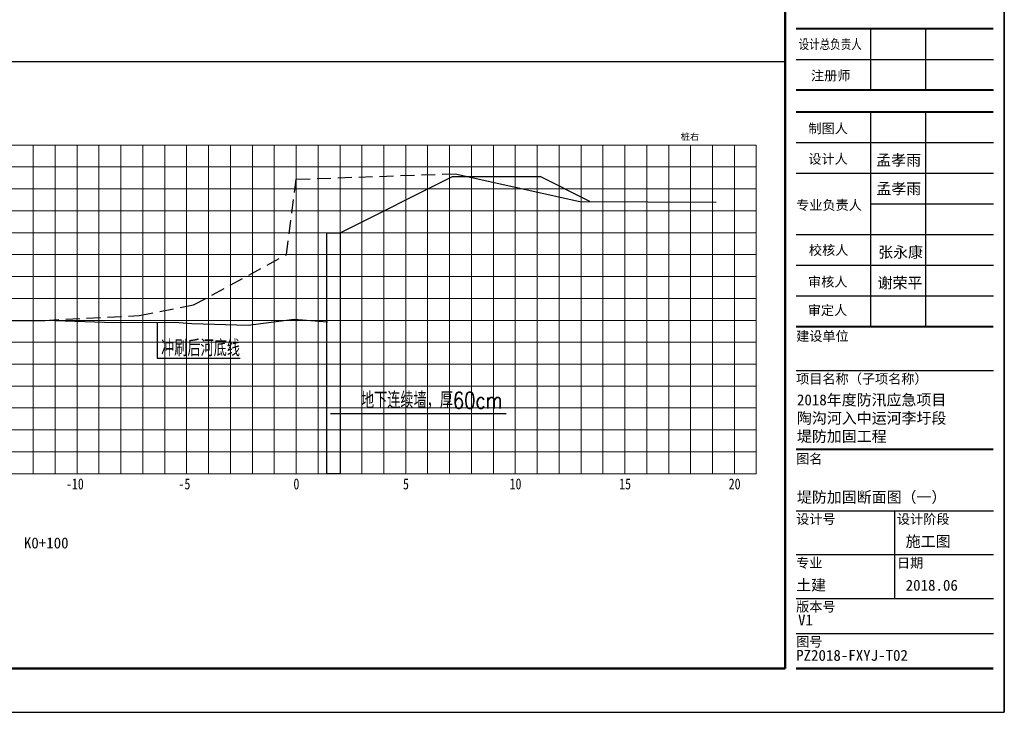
# Model space of a CAD drawing. Extents: x 475446 to 490894, y 3788879 to 3821323.
# Tile 42 of 75: x 484542 to 484767, y 3818256 to 3818414. Entities that reach past the tile are written whole.
import ezdxf
from ezdxf.enums import TextEntityAlignment as Align

# ---------------------------------------------------------------- set-up
doc = ezdxf.new("R2010")
doc.units = 0
doc.header["$LTSCALE"] = 0.5
doc.linetypes.add('DASHED', pattern=[19.05, 12.7, -6.35])
doc.layers.get('0').update_dxf_attribs({"linetype": 'CONTINUOUS'})
doc.layers.add('2', color=61, linetype='CONTINUOUS', lineweight=30)
for name, color, linetype in [('dmx', 1, 'CONTINUOUS'), ('TK-PUBLIC', 7, 'CONTINUOUS'), ('断面', 7, 'CONTINUOUS')]:
    doc.layers.add(name, color=color, linetype=linetype)
doc.styles.add('HZ', font='rs.shx', dxfattribs={"width": 0.8, "bigfont": 'hztxt.shx'})
doc.styles.add('新标识1', font='simhei_0.ttf')
doc.styles.add('新标识3', font='NSimSun.ttf')
doc.styles.add('等线体', font='simhei_0.ttf')
doc.styles.add('黑体窄', font='simhei_0.ttf', dxfattribs={"width": 0.8})

# ---------------------------------------------------------------- blocks, each defined once
blk = doc.blocks.new('02')
for p, q in [((485125.92, 3818271.21), (485125.92, 3818243.21)), ((485150.92, 3818271.21), (485150.92, 3818243.21)), ((485125.92, 3818233.21), (485125.92, 3818135.21)), ((485150.92, 3818233.21), (485150.92, 3818135.21))]:
    blk.add_line(p, q)
at = {"color": 3, "linetype": 'Continuous'}
for p, q in [((484397.41, 3818256.21), (485086.92, 3818256.21)), ((484800.26, 3818137.23), (484800.26, 3818120.85)), ((484800.26, 3818120.85), (484838.22, 3818120.85)), ((484879.43, 3818095.58), (484959.6, 3818095.58))]:
    blk.add_line(p, q, dxfattribs=at)
at = {"color": 1, "linetype": 'Continuous', "lineweight": 30}
blk.add_lwpolyline([(484877.75, 3818178.1), (484883.75, 3818178.1), (484883.75, 3818068.1), (484877.75, 3818068.1)], close=True, dxfattribs=at)
at = {"color": 3, "linetype": 'ByBlock', "lineweight": 30, "ltscale": 0.5, "flags": 128}
blk.add_lwpolyline([(484753.75, 3818138.1), (484780.78, 3818137.07), (484808.18, 3818137.29), (484816.17, 3818136.73), (484841.89, 3818135.87), (484862.78, 3818138.63), (484877.97, 3818137.42)], dxfattribs=at)
at = {"layer": '2', "color": 4, "lineweight": 30}
for p, q in [((484883.75, 3818178.1), (484935.06, 3818203.75)), ((484935.06, 3818203.75), (484975.06, 3818203.75)), ((484997.8, 3818192.38), (484975.06, 3818203.75))]:
    blk.add_line(p, q, dxfattribs=at)
at = {"layer": '2', "color": 7, "lineweight": 9}
for points in [[(484743.75, 3818218.1), (484743.75, 3818068.1)], [(484753.75, 3818218.1), (484753.75, 3818068.1)], [(484763.75, 3818218.1), (484763.75, 3818068.1)], [(484773.75, 3818218.1), (484773.75, 3818068.1)], [(484783.75, 3818218.1), (484783.75, 3818068.1)], [(484833.75, 3818218.1), (484833.75, 3818068.1)], [(484843.75, 3818218.1), (484843.75, 3818068.1)], [(484853.75, 3818218.1), (484853.75, 3818068.1)], [(484863.75, 3818218.1), (484863.75, 3818068.1)], [(484873.75, 3818218.1), (484873.75, 3818068.1)], [(484893.75, 3818218.1), (484893.75, 3818068.1)], [(484943.75, 3818218.1), (484943.75, 3818068.1)], [(484953.75, 3818218.1), (484953.75, 3818068.1)], [(484963.75, 3818218.1), (484963.75, 3818068.1)], [(484973.75, 3818218.1), (484973.75, 3818068.1)], [(484983.75, 3818218.1), (484983.75, 3818068.1)], [(484993.75, 3818218.1), (484993.75, 3818068.1)], [(485003.75, 3818218.1), (485003.75, 3818068.1)], [(485053.75, 3818218.1), (485053.75, 3818068.1)], [(485063.75, 3818218.1), (485063.75, 3818068.1)], [(485073.75, 3818218.1), (485073.75, 3818068.1)], [(484413.75, 3818208.1), (485073.75, 3818208.1)], [(484413.75, 3818198.1), (485073.75, 3818198.1)], [(484413.75, 3818188.1), (485073.75, 3818188.1)], [(484413.75, 3818178.1), (485073.75, 3818178.1)], [(484413.75, 3818158.1), (485073.75, 3818158.1)], [(484413.75, 3818128.1), (485073.75, 3818128.1)], [(484413.75, 3818118.1), (485073.75, 3818118.1)], [(484413.75, 3818098.1), (485073.75, 3818098.1)], [(484413.75, 3818068.1), (485073.75, 3818068.1)]]:
    blk.add_lwpolyline(points, dxfattribs=at)
at = {"layer": '2', "color": 3, "lineweight": 9}
for points in [[(484813.75, 3818218.1), (484813.75, 3818068.1)], [(484813.75, 3818218.1), (484813.75, 3818068.1)], [(484923.75, 3818218.1), (484923.75, 3818068.1)], [(484923.75, 3818218.1), (484923.75, 3818068.1)], [(485033.75, 3818218.1), (485033.75, 3818068.1)], [(485033.75, 3818218.1), (485033.75, 3818068.1)]]:
    blk.add_lwpolyline(points, dxfattribs=at)
at = {"layer": '2', "color": 0, "lineweight": 9}
for points in [[(484823.75, 3818218.1), (484823.75, 3818068.1)], [(484933.75, 3818218.1), (484933.75, 3818068.1)], [(485043.75, 3818218.1), (485043.75, 3818068.1)], [(484413.75, 3818148.1), (485073.75, 3818148.1)], [(484413.75, 3818138.1), (485073.75, 3818138.1)], [(484413.75, 3818088.1), (485073.75, 3818088.1)], [(484413.75, 3818078.1), (485073.75, 3818078.1)]]:
    blk.add_lwpolyline(points, dxfattribs=at)
at = {"layer": '2', "color": 6, "lineweight": 9}
blk.add_lwpolyline([(484883.75, 3818218.1), (484883.75, 3818128.1)], dxfattribs=at)
at = {"layer": '2', "color": 7, "lineweight": 9, "flags": 128}
for points in [[(484413.75, 3818168.1), (485073.75, 3818168.1)], [(484413.75, 3818108.1), (485073.75, 3818108.1)]]:
    blk.add_lwpolyline(points, dxfattribs=at)
at = {"layer": 'dmx', "linetype": 'DASHED', "lineweight": 30}
for p, q in [((484859.35, 3818168.1), (484863.75, 3818202.5)), ((484863.75, 3818202.5), (484936.34, 3818205)), ((484816.95, 3818145.1), (484859.35, 3818168.1)), ((484792.14, 3818140.33), (484816.95, 3818145.1)), ((484749.1, 3818138.1), (484792.14, 3818140.33))]:
    blk.add_line(p, q, dxfattribs=at)
at = {"layer": 'dmx', "linetype": 'Continuous', "lineweight": 30}
for p, q in [((484936.34, 3818205), (484993.16, 3818192.4)), ((484993.16, 3818192.4), (485055.42, 3818192.1)), ((484670.52, 3818138.1), (484749.1, 3818138.1))]:
    blk.add_line(p, q, dxfattribs=at)
at = {"layer": 'TK-PUBLIC', "color": 3}
for p, q in [((485186.92, 3817959.21), (485186.92, 3818553.21)), ((485186.92, 3818553.21), (485186.92, 3817959.21)), ((484346.92, 3817959.21), (485186.92, 3817959.21))]:
    blk.add_line(p, q, dxfattribs=at)
at = {"layer": 'TK-PUBLIC', "color": 5, "lineweight": 50}
for p, q in [((485086.92, 3817979.21), (485086.92, 3818533.21)), ((484396.92, 3817979.21), (485086.92, 3817979.21))]:
    blk.add_line(p, q, dxfattribs=at)
at = {"layer": 'TK-PUBLIC'}
for p, q in [((485091.92, 3818257.21), (485181.92, 3818257.21)), ((485091.92, 3818243.21), (485181.92, 3818243.21)), ((485091.92, 3818243.21), (485181.92, 3818243.21)), ((485091.92, 3818219.21), (485181.92, 3818219.21)), ((485091.92, 3818205.21), (485181.92, 3818205.21)), ((485125.92, 3818191.21), (485181.92, 3818191.21)), ((485091.92, 3818177.21), (485181.92, 3818177.21)), ((485091.92, 3818163.21), (485181.92, 3818163.21)), ((485091.92, 3818149.21), (485181.92, 3818149.21)), ((485091.92, 3818115.21), (485181.92, 3818115.21)), ((485091.92, 3818051.21), (485181.92, 3818051.21)), ((485136.92, 3818011.21), (485136.92, 3818051.21)), ((485091.92, 3818031.21), (485181.92, 3818031.21)), ((485091.92, 3818011.21), (485181.92, 3818011.21)), ((485091.92, 3817995.21), (485181.92, 3817995.21))]:
    blk.add_line(p, q, dxfattribs=at)
at = {"layer": 'TK-PUBLIC', "const_width": 1}
for points in [[(485091.92, 3818271.21), (485181.92, 3818271.21)], [(485091.92, 3818243.21), (485181.92, 3818243.21)], [(485091.92, 3818233.21), (485181.92, 3818233.21)], [(485091.92, 3818135.21), (485181.92, 3818135.21)], [(485091.92, 3818079.21), (485181.92, 3818079.21)], [(485091.92, 3817979.21), (485181.92, 3817979.21)]]:
    blk.add_lwpolyline(points, dxfattribs=at)
at = {"layer": '断面', "color": 3, "lineweight": 9}
blk.add_lwpolyline([(484413.75, 3818218.1), (485073.75, 3818218.1)], dxfattribs=at)
at = {"layer": '断面', "color": 7, "lineweight": 9}
for points in [[(484793.75, 3818218.1), (484793.75, 3818068.1)], [(484803.75, 3818218.1), (484803.75, 3818068.1)], [(484903.75, 3818218.1), (484903.75, 3818068.1)], [(484913.75, 3818218.1), (484913.75, 3818068.1)], [(485013.75, 3818218.1), (485013.75, 3818068.1)], [(485023.75, 3818218.1), (485023.75, 3818068.1)], [(484413.75, 3818168.1), (485073.75, 3818168.1)], [(484413.75, 3818108.1), (485073.75, 3818108.1)]]:
    blk.add_lwpolyline(points, dxfattribs=at)
at = {"lineweight": 9, "style": '等线体'}
blk.add_text('桩右', height=3, dxfattribs=at).set_placement((485039.25, 3818220.39))
at = {"color": 3, "linetype": 'Continuous', "char_height": 7.5, "width": 99.7188, "attachment_point": 1, "style": 'HZ'}
for s, insert in [('冲刷后河底线', (484802.09, 3818129.16)), ('地下连续墙，厚60cm', (484893.3, 3818105.37))]:
    blk.add_mtext(s, dxfattribs=dict(at, insert=insert))
at = {"layer": 'TK-PUBLIC', "style": '黑体窄', "width": 0.8}
blk.add_text('设计总负责人', height=4.4, dxfattribs=at).set_placement((485093.04, 3818261.91))
at = {"layer": 'TK-PUBLIC', "style": '新标识1'}
for s, p in [('注册师', (485098.68, 3818247.57)), ('制图人', (485097.5, 3818223.49)), ('设计人', (485097.5, 3818209.55)), ('专业负责人', (485091.92, 3818188.51)), ('校核人', (485097.76, 3818167.94)), ('审核人', (485097.36, 3818153.49)), ('审定人', (485097.23, 3818140.49)), ('建设单位', (485091.92, 3818128.71)), ('项目名称（子项名称）', (485091.92, 3818109.21)), ('图名', (485091.92, 3818072.71)), ('设计号', (485091.92, 3818045.21)), ('设计阶段', (485137.92, 3818045.21)), ('专业', (485091.92, 3818025.21)), ('日期', (485137.92, 3818025.21)), ('版本号', (485091.92, 3818005.21)), ('图号', (485091.92, 3817989.21))]:
    blk.add_text(s, height=4.4, dxfattribs=at).set_placement(p)
at = {"layer": 'TK-PUBLIC', "color": 111, "style": '新标识3'}
for s, p in [('孟孝雨', (485128.44, 3818207.21)), ('孟孝雨', (485128.54, 3818194.21)), ('张永康', (485129.36, 3818165.21)), ('谢荣平', (485129.08, 3818151.21)), ('2018年度防汛应急项目', (485092.29, 3818097.8)), ('陶沟河入中运河李圩段', (485092.29, 3818089.45)), ('堤防加固工程', (485092.29, 3818081.17)), ('堤防加固断面图（一）', (485092.29, 3818053.41)), ('施工图', (485141.92, 3818033.21)), ('土建', (485091.92, 3818013.31)), ('2018.06', (485141.92, 3818013.21)), ('V1', (485092.78, 3817997.35)), ('PZ2018-FXYJ-T02', (485091.92, 3817981.21))]:
    blk.add_text(s, height=5, dxfattribs=at).set_placement(p, align=Align.BOTTOM_LEFT)
at = {"layer": '断面', "color": 7, "style": '等线体', "width": 0.8}
for s, p in [('-10', (484762.74, 3818063.41)), ('-5', (484812.74, 3818063.41)), ('0', (484863.85, 3818063.41)), ('5', (484913.85, 3818063.41)), ('10', (484963.85, 3818063.41)), ('15', (485013.85, 3818063.41)), ('20', (485063.85, 3818063.41))]:
    blk.add_text(s, height=5, dxfattribs=at).set_placement(p, align=Align.MIDDLE)
at = {"layer": '断面', "color": 7, "style": '等线体'}
blk.add_text('K0+100', height=5, dxfattribs=at).set_placement((484749.67, 3818036.46), align=Align.MIDDLE)

msp = doc.modelspace()

# ---------------------------------------------------------------- block references
at = {"color": 3, "linetype": 'Continuous', "xscale": 0.5, "yscale": 0.5, "zscale": 0.5}
msp.add_blockref('02', (242173.46, 1909276.6), dxfattribs=at)

doc.saveas('drawing.dxf')
